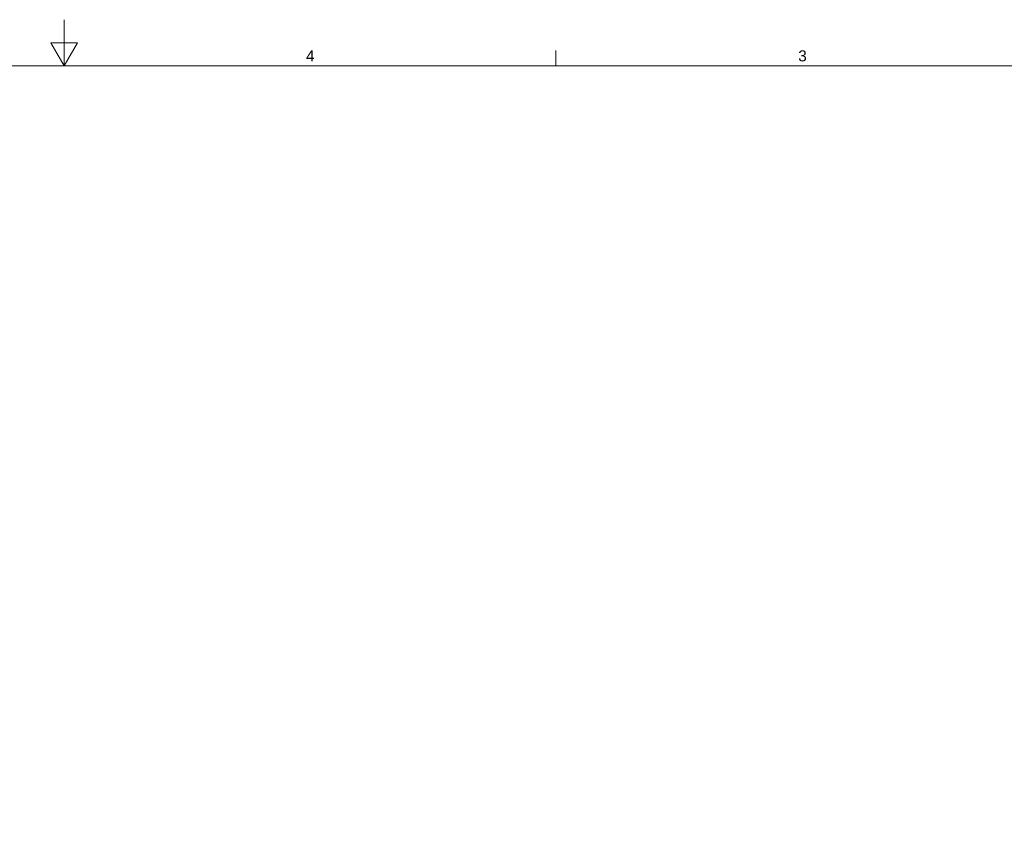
# Model space of a CAD drawing. Header units: inches. Extents: x 0.3 to 84.8, y 1.5 to 53.5.
# Tile 98 of 107: x 41.5 to 62.8, y 35.6 to 53.5. Entities that reach past the tile are written whole.
import ezdxf

# ---------------------------------------------------------------- set-up
doc = ezdxf.new("R2010")
doc.units = ezdxf.units.IN
doc.header["$LTSCALE"] = 2.5
doc.header["$MEASUREMENT"] = 0
doc.layers.add('Border (ANSI)', color=7, linetype='Continuous', lineweight=9)
doc.styles.add('Note Text (ANSI)', font='arial.ttf')

# ---------------------------------------------------------------- blocks, each defined once
blk = doc.blocks.new('Borders Default Border')
at = {"layer": 'Border (ANSI)'}
blk.add_line((21.25, 21), (21.25, 21.135), dxfattribs=at)
at = {"layer": 'Border (ANSI)', "flags": 128}
for points in [[(17, 21.4), (17, 21), (16.8845, 21.2), (17.1155, 21.2), (17, 21)], [(0.5, 1), (0.5, 21), (33.5, 21), (33.5, 1), (0.5, 1)]]:
    blk.add_lwpolyline(points, dxfattribs=at)
at = {"layer": 'Border (ANSI)', "char_height": 0.095, "attachment_point": 7, "style": 'Note Text (ANSI)'}
for s, insert in [('4', (19.0899, 21.04)), ('3', (23.344, 21.0384))]:
    blk.add_mtext(s, dxfattribs=dict(at, insert=insert))

msp = doc.modelspace()

# ---------------------------------------------------------------- block references
at = {"xscale": 2.5, "yscale": 2.5, "zscale": 2.5}
msp.add_blockref('Borders Default Border', (0, 0), dxfattribs=at)

doc.saveas('drawing.dxf')
